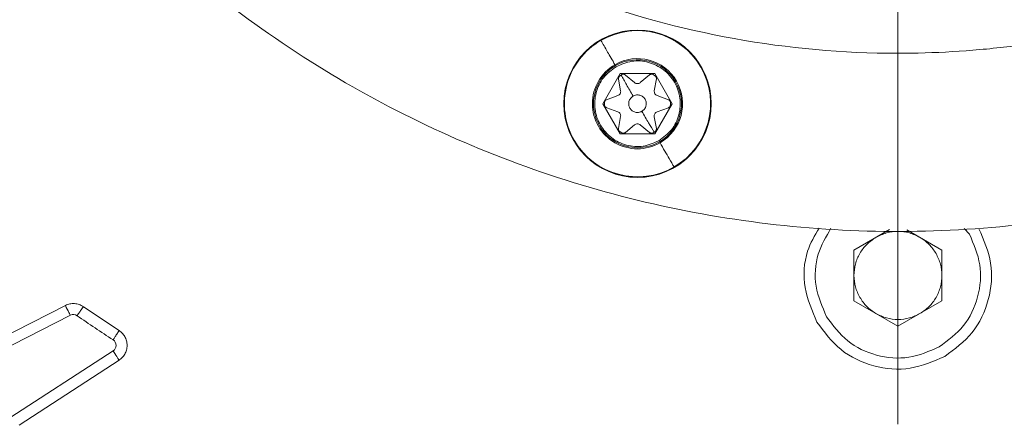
# Model space of a CAD drawing. Header units: millimetres. Extents: x 51337 to 61814, y -21781 to -12277.
# Tile 19 of 256: x 55033 to 55078, y -18363 to -18345. Entities that reach past the tile are written whole.
import ezdxf

# ---------------------------------------------------------------- set-up
doc = ezdxf.new("R2010")
doc.units = ezdxf.units.MM
doc.header["$LTSCALE"] = 0.3175
doc.linetypes.add('ACAD_ISO10W100', pattern=[18, 12, -3, 0, -3])
for name, color, linetype, lineweight in [('1轮廓实线层', 7, 'Continuous', 18), ('7标注层', 4, 'Continuous', 13), ('sub', 1, 'Continuous', 18), ('中心线', 4, 'ACAD_ISO10W100', 20), ('粗实线', 7, 'Continuous', 18)]:
    doc.layers.add(name, color=color, linetype=linetype, lineweight=lineweight)
doc.styles.add('标准汉字', font='gbenor.shx', dxfattribs={"bigfont": 'gbcbig.shx'})
doc.dimstyles.new('M1：15', dxfattribs={"dimscale": 15, "dimtxt": 3.5, "dimasz": 2.5, "dimexe": 2, "dimexo": 0, "dimgap": 0.5, "dimtad": 1, "dimdec": 4, "dimdsep": 46, "dimtxsty": '标准汉字', "dimcen": 5, "dimdle": 5, "dimclrd": 1, "dimclre": 1, "dimclrt": 256, "dimadec": 4, "dimazin": 2, "dimtfac": 1, "dimtdec": 4, "dimtmove": 0, "dimatfit": 3, "dimfxl": 1, "dimtolj": 1, "dimarcsym": 0})
doc.dimstyles.new('M1：18.5', dxfattribs={"dimscale": 18.5, "dimtxt": 3.5, "dimasz": 2.5, "dimexe": 2, "dimexo": 0, "dimgap": 1.5, "dimtad": 1, "dimdec": 4, "dimdsep": 46, "dimtxsty": '标准汉字', "dimcen": 5, "dimdle": 5, "dimclrd": 1, "dimclre": 1, "dimclrt": 256, "dimadec": 4, "dimazin": 2, "dimtfac": 1, "dimtdec": 4, "dimtmove": 2, "dimatfit": 3, "dimfxl": 1, "dimfrac": 2, "dimtolj": 1, "dimarcsym": 0})

# ---------------------------------------------------------------- blocks, each defined once
blk = doc.blocks.new('*D34')
at = {"layer": '7标注层', "color": 1, "lineweight": -2, "ltscale": 30, "transparency": 16777216}
blk.add_line((54654.412, -18378.154), (54761.153, -18359.332), dxfattribs=at)
blk.add_arc((55072.944, -18304.355), 346.601, 196.20206, 353.79794, dxfattribs=at)
at = {"layer": '7标注层', "color": 1, "lineweight": 20, "ltscale": 30, "transparency": 16777216}
for points in [[(55411.276, -18341.462), (55423.758, -18342.139), (55419.545, -18304.355)], [(54734.022, -18402.483), (54746.197, -18399.649), (54731.609, -18364.542)]]:
    blk.add_solid(points, dxfattribs=at)
at = {"layer": 'Defpoints', "color": 0, "lineweight": 20, "ltscale": 30, "transparency": 16777216}
for p in [(54794.669, -18304.355), (56512.467, -18304.355), (54654.412, -18378.154), (54935.663, -18622.61), (53093.157, -18653.445)]:
    blk.add_point(p, dxfattribs=at)
at = {"layer": '7标注层', "ltscale": 30, "transparency": 16777216, "insert": (55100.211, -18616.016), "char_height": 52.5, "attachment_point": 5, "rotation": 5, "style": '标准汉字'}
blk.add_mtext('\\A1;165%%D', dxfattribs=at)
blk = doc.blocks.new('*D36')
at = {"layer": '7标注层', "color": 1, "lineweight": -2, "ltscale": 30, "transparency": 16777216}
for p, q in [((55667.891, -17915.524), (55466.363, -18047.234)), ((55466.363, -18047.234), (55428.695, -18071.852)), ((55072.944, -18304.355), (55428.695, -18071.852)), ((55072.944, -18304.355), (54997.607, -18353.592))]:
    blk.add_line(p, q, dxfattribs=at)
at = {"layer": '7标注层', "color": 1, "lineweight": 18, "transparency": 16777216}
blk.add_solid([(55395.129, -18102.749), (55386.923, -18090.193), (55428.695, -18071.852)], dxfattribs=at)
at = {"layer": 'Defpoints', "color": 0, "lineweight": 18, "transparency": 16777216}
for p in [(55428.695, -18071.852), (55072.944, -18304.355)]:
    blk.add_point(p, dxfattribs=at)
at = {"layer": '7标注层', "transparency": 16777216, "insert": (55553.957, -17920.101), "char_height": 63, "attachment_point": 5, "rotation": 33.1669, "style": '标准汉字'}
blk.add_mtext('\\A1;R425', dxfattribs=at)

msp = doc.modelspace()

# ---------------------------------------------------------------- linework, layer by layer
at = {"layer": '1轮廓实线层', "ltscale": 30}
for points in [[(55035.32087, -18358.16515), (55035.31651, -18358.15658), (55035.30359, -18358.13123), (55035.28261, -18358.09006), (55035.25438, -18358.03466), (55035.21998, -18357.96714), (55035.18074, -18357.89013), (55035.13816, -18357.80655), (55035.09387, -18357.71963)], [(55037.53658, -18360.20667), (55037.48345, -18360.12486), (55037.43237, -18360.0462), (55037.38529, -18359.97369), (55037.34402, -18359.91015), (55037.31015, -18359.858), (55037.28499, -18359.81925), (55037.26949, -18359.79538), (55037.26426, -18359.78733)]]:
    msp.add_lwpolyline(points, dxfattribs=at)
for centre, radius, start, end in [((55072.94446, -18304.35532), 86, 45.6077801, 265.8130161), ((55061.10349, -18348.54643), 3.34311, 30, 210), ((55061.10349, -18348.54643), 3.32276, 30, 120), ((55061.10349, -18348.54643), 3.32276, 120, 210), ((55061.10349, -18348.54643), 3.34311, 210, 30), ((55061.10349, -18348.54643), 2.04923, 120, 300), ((55061.10349, -18348.54643), 1.9988, 120, 300), ((55061.10349, -18348.54643), 2.04923, 300, 120), ((55061.10349, -18348.54643), 1.9988, 300, 120), ((55061.10349, -18348.54643), 3.32276, 300, 30), ((55061.10349, -18348.54643), 3.32276, 210, 300), ((55035.45706, -18358.43245), 0.3, 55.26949, 117), ((55072.94446, -18304.35532), 65.5, 235.2694902, 236.9934162), ((55037.10087, -18359.53573), 0.3, 303, 56.993416)]:
    msp.add_arc(centre, radius, start, end, dxfattribs=at)
at = {"layer": 'sub', "color": 4, "ltscale": 30}
msp.add_arc((55072.94446, -18304.35532), 424.98931, 190, 170, dxfattribs=at)
at = {"layer": '中心线', "ltscale": 30}
msp.add_line((55072.94446, -18077.26579), (55072.94446, -18536.81118), dxfattribs=at)
at = {"layer": '粗实线', "ltscale": 30}
for p, q in [((55059.5244, -18348.54643), (55060.31394, -18347.1789)), ((55060.31299, -18347.27163), (55060.39473, -18347.22443)), ((55060.31394, -18347.1789), (55061.89303, -18347.1789)), ((55060.56202, -18347.24173), (55060.97493, -18347.5882)), ((55061.23204, -18347.5882), (55061.6498, -18347.23774)), ((55061.81224, -18347.22443), (55061.89399, -18347.27163)), ((55061.89303, -18347.1789), (55062.68257, -18348.54643)), ((55060.33791, -18347.95598), (55060.24431, -18347.42515)), ((55061.96313, -18347.4224), (55061.86837, -18347.96)), ((55059.69698, -18348.36521), (55060.20936, -18348.17864)), ((55061.99377, -18348.17723), (55062.50675, -18348.36397)), ((55060.31394, -18349.91396), (55059.5244, -18348.54643)), ((55059.60423, -18348.59363), (55059.60423, -18348.49923)), ((55059.6142, -18348.67318), (55059.60423, -18348.59363)), ((55062.68257, -18348.54643), (55061.89303, -18349.91396)), ((55062.60274, -18348.49923), (55062.60274, -18348.59363)), ((55060.21285, -18348.91551), (55059.70285, -18348.72985)), ((55060.24431, -18349.6677), (55060.33854, -18349.1332)), ((55061.86906, -18349.13688), (55061.96266, -18349.6677)), ((55062.51, -18348.72765), (55061.99762, -18348.91421)), ((55060.97493, -18349.50465), (55060.55717, -18349.85511)), ((55061.64495, -18349.85114), (55061.23204, -18349.50465)), ((55060.31299, -18349.82123), (55060.24907, -18349.7728)), ((55060.39473, -18349.86842), (55060.31299, -18349.82123)), ((55061.89303, -18349.91396), (55060.31394, -18349.91396)), ((55061.89399, -18349.82123), (55061.81224, -18349.86842)), ((55070.94446, -18355.20062), (55072.56202, -18354.26672)), ((55073.3549, -18354.28289), (55074.94446, -18355.20062)), ((55075.95781, -18354.21321), (55076.19205, -18354.48032)), ((55070.94446, -18357.51002), (55070.94446, -18355.20062)), ((55074.94446, -18355.20062), (55074.94446, -18357.51002)), ((55072.94446, -18358.66473), (55070.94446, -18357.51002)), ((55074.94446, -18357.51002), (55072.94446, -18358.66473)), ((55035.09387, -18357.71963), (55031.04469, -18359.7828)), ((55037.53658, -18358.86479), (55035.91284, -18357.77498)), ((55030.84393, -18360.44626), (55035.32087, -18358.16515)), ((55037.26426, -18359.78733), (55032.31802, -18362.99946)), ((55032.99297, -18363.15732), (55037.53658, -18360.20667))]:
    msp.add_line(p, q, dxfattribs=at)
msp.add_circle((55061.10349, -18348.54643), 3.35, dxfattribs=at)
for points, knots in [([(55120.98016, -18290.47831), (55121.47141, -18292.43207), (55122.45391, -18296.33959), (55123.01846, -18302.37191), (55122.90344, -18308.41861), (55122.04679, -18314.40998), (55120.47806, -18320.25376), (55118.21557, -18325.8661), (55115.2935, -18331.16483), (55111.75411, -18336.07283), (55107.64909, -18340.51854), (55103.03824, -18344.43718), (55097.98876, -18347.7716), (55092.57426, -18350.47324), (55086.87365, -18352.50267), (55080.97002, -18353.83038), (55074.94942, -18354.43695), (55068.8996, -18354.31361), (55062.90872, -18353.46208), (55057.06416, -18351.89483), (55051.45084, -18349.63477), (55046.15166, -18346.71427), (55041.23973, -18343.17827), (55036.80205, -18339.06939), (55032.84585, -18334.48071), (55030.71074, -18331.06378), (55029.64319, -18329.35532)], [0, 0, 0, 0, 42920.37774032, 85840.8097159, 128761.16860556, 171681.67142044, 214602.03717661, 257522.49016286, 300442.84382058, 343363.24422628, 386283.65692539, 429204.08421988, 472124.5019543, 515044.92017177, 557965.31638015, 600885.74426392, 643806.14704967, 686726.55808259, 729646.97916495, 772567.36279658, 815487.79103616, 858408.21632802, 901328.58384887, 944249.0053365, 987169.47336139, 1030089.87370311, 1030089.87370311, 1030089.87370311, 1030089.87370311]), ([(55036.65979, -18325.30429), (55038.01527, -18327.39534), (55040.72623, -18331.57745), (55046.12095, -18336.81073), (55052.28253, -18341.06382), (55059.121, -18344.14157), (55066.3897, -18345.96286), (55072.21154, -18346.3535), (55076.35176, -18346.13917), (55078.82632, -18345.86322), (55081.27997, -18345.44087), (55083.70423, -18344.87358), (55086.09062, -18344.16336), (55089.38803, -18342.96478), (55093.65139, -18340.93419), (55098.1188, -18337.98443), (55101.93901, -18334.7113), (55105.10525, -18331.34806), (55108.01853, -18327.45348), (55110.57211, -18323.02893), (55112.65131, -18318.09576), (55114.00449, -18313.17332), (55114.72485, -18308.41396), (55114.91698, -18303.92706), (55114.64798, -18299.29934), (55114.02506, -18296.23221), (55113.70906, -18294.67628)], [0, 0, 0, 0, 64290.1739269, 128580.33333939, 192870.50691441, 257160.69192036, 321450.85786345, 385741.04216557, 407196.33549721, 428651.6120516, 450106.886292, 471562.1874175, 493017.46858213, 514472.74435183, 562275.0547366, 614791.10830866, 652440.70903277, 692187.40822175, 734030.8566536, 777970.59242667, 824006.36493411, 872137.76326717, 909624.42264497, 948290.74548166, 988136.53972605, 1029161.77482252, 1029161.77482252, 1029161.77482252, 1029161.77482252]), ([(55059.44211, -18345.66883), (55059.53272, -18345.82578), (55059.69453, -18346.10605), (55059.96143, -18346.56833), (55060.07887, -18346.77174)], [0, 0, 0, 0, 60672.3680408, 108344.15387867, 108344.15387867, 108344.15387867, 108344.15387867]), ([(55060.13139, -18346.86269), (55059.92563, -18347.01524), (55059.51412, -18347.32033), (55059.17845, -18348.03327), (55059.12528, -18348.80602), (55059.37593, -18349.54384), (55059.88957, -18350.12981), (55060.58538, -18350.47014), (55061.37064, -18350.53593), (55061.84061, -18350.33208), (55062.07559, -18350.23016)], [0, 0, 0, 0, 44952.25027209, 89903.85806887, 134855.44197708, 179806.77231261, 224758.63463733, 269710.30129042, 314662.0283696, 359613.76757434, 359613.76757434, 359613.76757434, 359613.76757434]), ([(55060.07887, -18346.77174), (55060.08338, -18346.77954), (55060.09142, -18346.79349), (55060.10022, -18346.80872), (55060.10409, -18346.81543)], [0, 0, 0, 0, 60666.50557629, 108348.97756225, 108348.97756225, 108348.97756225, 108348.97756225]), ([(55062.07559, -18350.23016), (55062.28135, -18350.07762), (55062.69286, -18349.77254), (55063.02853, -18349.0596), (55063.08169, -18348.28684), (55062.83105, -18347.54902), (55062.31741, -18346.96305), (55061.62159, -18346.62271), (55060.83633, -18346.55695), (55060.36637, -18346.76078), (55060.13139, -18346.86269)], [0, 0, 0, 0, 44958.73790043, 89917.41246877, 134876.94789213, 179835.35022494, 224794.28013824, 269753.01701047, 314711.75660291, 359670.27769951, 359670.27769951, 359670.27769951, 359670.27769951]), ([(55063.99871, -18346.87487), (55063.99618, -18346.87633), (55063.99166, -18346.87895), (55063.98432, -18346.88318), (55063.98108, -18346.88504)], [0, 0, 0, 0, 60681.7094573, 108372.31945495, 108372.31945495, 108372.31945495, 108372.31945495]), ([(55060.24432, -18347.42517), (55060.24283, -18347.40802), (55060.23985, -18347.37373), (55060.25379, -18347.34226), (55060.26077, -18347.32652)], [0, 0, 0, 0, 54179.81812231, 108350.68308043, 108350.68308043, 108350.68308043, 108350.68308043]), ([(55060.26077, -18347.32652), (55060.26771, -18347.3157), (55060.28159, -18347.29405), (55060.30252, -18347.2791), (55060.31299, -18347.27163)], [0, 0, 0, 0, 54177.13879002, 108350.81135562, 108350.81135562, 108350.81135562, 108350.81135562]), ([(55060.35879, -18347.24671), (55060.43801, -18347.38796), (55060.60402, -18347.68392), (55060.80068, -18348.02284), (55060.90349, -18348.20001)], [0, 0, 0, 0, 51709.61009882, 108351.63207105, 108351.63207105, 108351.63207105, 108351.63207105]), ([(55060.39473, -18347.22443), (55060.40644, -18347.21911), (55060.42985, -18347.20845), (55060.45555, -18347.20725), (55060.4684, -18347.20666)], [0, 0, 0, 0, 54176.81919669, 108351.54880147, 108351.54880147, 108351.54880147, 108351.54880147]), ([(55060.4684, -18347.20666), (55060.4855, -18347.20849), (55060.51972, -18347.21215), (55060.54792, -18347.23187), (55060.56202, -18347.24173)], [0, 0, 0, 0, 54174.67882002, 108352.01300352, 108352.01300352, 108352.01300352, 108352.01300352]), ([(55061.64984, -18347.2378), (55061.66333, -18347.22907), (55061.6903, -18347.21161), (55061.72226, -18347.20832), (55061.73824, -18347.20667)], [0, 0, 0, 0, 54180.90980399, 108359.03526041, 108359.03526041, 108359.03526041, 108359.03526041]), ([(55061.73824, -18347.20667), (55061.75115, -18347.20725), (55061.77696, -18347.2084), (55061.80048, -18347.21909), (55061.81224, -18347.22443)], [0, 0, 0, 0, 54181.1479981, 108359.52645321, 108359.52645321, 108359.52645321, 108359.52645321]), ([(55061.89399, -18347.27163), (55061.90409, -18347.2788), (55061.92428, -18347.29315), (55061.93799, -18347.31379), (55061.94484, -18347.32411)], [0, 0, 0, 0, 54180.16160956, 108360.49264343, 108360.49264343, 108360.49264343, 108360.49264343]), ([(55061.94484, -18347.32411), (55061.9521, -18347.33971), (55061.96662, -18347.3709), (55061.96429, -18347.40523), (55061.96312, -18347.4224)], [0, 0, 0, 0, 54183.37655294, 108360.76496699, 108360.76496699, 108360.76496699, 108360.76496699]), ([(55060.97493, -18347.5882), (55060.99429, -18347.60136), (55061.03302, -18347.62767), (55061.10349, -18347.63865), (55061.17395, -18347.62767), (55061.21268, -18347.60136), (55061.23204, -18347.5882)], [0, 0, 0, 0, 48028.90456891, 96062.26069775, 144095.57718734, 192124.42946413, 192124.42946413, 192124.42946413, 192124.42946413]), ([(55060.20936, -18348.17864), (55060.23044, -18348.16846), (55060.2726, -18348.14809), (55060.31732, -18348.09254), (55060.34306, -18348.02603), (55060.33963, -18347.97933), (55060.33791, -18347.95598)], [0, 0, 0, 0, 48025.15344865, 96055.40730246, 144081.86407749, 192117.31272066, 192117.31272066, 192117.31272066, 192117.31272066]), ([(55060.75708, -18348.74642), (55060.73608, -18348.69802), (55060.69408, -18348.60123), (55060.70808, -18348.44048), (55060.77633, -18348.29426), (55060.8611, -18348.23143), (55060.90349, -18348.20001)], [0, 0, 0, 0, 48030.67361626, 96059.43054328, 144091.30555839, 192122.29027204, 192122.29027204, 192122.29027204, 192122.29027204]), ([(55060.90349, -18348.20001), (55060.95189, -18348.17902), (55061.04869, -18348.13702), (55061.20944, -18348.15102), (55061.35566, -18348.21927), (55061.41848, -18348.30404), (55061.4499, -18348.34643)], [0, 0, 0, 0, 48030.59246293, 96062.19836934, 144092.89768443, 192125.75398022, 192125.75398022, 192125.75398022, 192125.75398022]), ([(55061.86839, -18347.96), (55061.86712, -18347.98269), (55061.86458, -18348.02805), (55061.88984, -18348.09242), (55061.93294, -18348.14647), (55061.9735, -18348.16696), (55061.99378, -18348.1772)], [0, 0, 0, 0, 48038.07204499, 96068.90764939, 144100.97023489, 192133.96462427, 192133.96462427, 192133.96462427, 192133.96462427]), ([(55059.60423, -18348.49924), (55059.60548, -18348.48638), (55059.60798, -18348.46067), (55059.61989, -18348.43774), (55059.62584, -18348.42627)], [0, 0, 0, 0, 54173.84941627, 108348.39074243, 108348.39074243, 108348.39074243, 108348.39074243]), ([(55059.70285, -18348.72985), (55059.68726, -18348.72257), (55059.65607, -18348.70801), (55059.63579, -18348.68019), (55059.62565, -18348.66628)], [0, 0, 0, 0, 54169.76895435, 108348.97264804, 108348.97264804, 108348.97264804, 108348.97264804]), ([(55059.62584, -18348.42627), (55059.63526, -18348.41325), (55059.65409, -18348.38721), (55059.6827, -18348.37258), (55059.697, -18348.36527)], [0, 0, 0, 0, 54179.83696073, 108348.5408318, 108348.5408318, 108348.5408318, 108348.5408318]), ([(55061.4499, -18348.34643), (55061.4709, -18348.39483), (55061.5129, -18348.49163), (55061.4989, -18348.65238), (55061.43065, -18348.7986), (55061.34587, -18348.86143), (55061.30349, -18348.89284)], [0, 0, 0, 0, 48032.55115091, 96063.18540374, 144096.93629031, 192129.80456513, 192129.80456513, 192129.80456513, 192129.80456513]), ([(55062.50674, -18348.36399), (55062.52219, -18348.37156), (55062.55309, -18348.3867), (55062.57284, -18348.41487), (55062.58272, -18348.42895)], [0, 0, 0, 0, 54186.25754923, 108365.65054114, 108365.65054114, 108365.65054114, 108365.65054114]), ([(55062.58115, -18348.66655), (55062.57174, -18348.67958), (55062.5529, -18348.70563), (55062.52428, -18348.72027), (55062.50997, -18348.72759)], [0, 0, 0, 0, 54184.8698515, 108366.08507824, 108366.08507824, 108366.08507824, 108366.08507824]), ([(55062.60274, -18348.59363), (55062.6015, -18348.60647), (55062.599, -18348.63217), (55062.5871, -18348.65509), (55062.58115, -18348.66655)], [0, 0, 0, 0, 54175.54341313, 108366.28212663, 108366.28212663, 108366.28212663, 108366.28212663]), ([(55062.58272, -18348.42895), (55062.58823, -18348.44005), (55062.59925, -18348.46223), (55062.60158, -18348.4869), (55062.60274, -18348.49923)], [0, 0, 0, 0, 54184.81010103, 108366.06300177, 108366.06300177, 108366.06300177, 108366.06300177]), ([(55060.31416, -18349.00214), (55060.30099, -18348.98337), (55060.27464, -18348.94581), (55060.23345, -18348.92562), (55060.21285, -18348.91552)], [0, 0, 0, 0, 54171.51337618, 108352.88586935, 108352.88586935, 108352.88586935, 108352.88586935]), ([(55060.33853, -18349.1332), (55060.34008, -18349.11031), (55060.3432, -18349.06454), (55060.32384, -18349.02294), (55060.31416, -18349.00214)], [0, 0, 0, 0, 54168.00475493, 108353.44226324, 108353.44226324, 108353.44226324, 108353.44226324]), ([(55061.30349, -18348.89284), (55061.25509, -18348.91385), (55061.15829, -18348.95585), (55060.99754, -18348.94183), (55060.85132, -18348.87359), (55060.78849, -18348.78881), (55060.75708, -18348.74642)], [0, 0, 0, 0, 48031.75494529, 96063.38431207, 144093.78506443, 192126.34089544, 192126.34089544, 192126.34089544, 192126.34089544]), ([(55061.30349, -18348.89284), (55061.40742, -18349.07379), (55061.60259, -18349.41358), (55061.77587, -18349.70499), (55061.85687, -18349.84121)], [0, 0, 0, 0, 57707.41294554, 108359.5440936, 108359.5440936, 108359.5440936, 108359.5440936]), ([(55061.99762, -18348.91421), (55061.97654, -18348.9244), (55061.93439, -18348.94478), (55061.88965, -18349.00032), (55061.86392, -18349.06683), (55061.86735, -18349.11353), (55061.86906, -18349.13688)], [0, 0, 0, 0, 48035.86818787, 96063.80503255, 144105.58781805, 192136.34774214, 192136.34774214, 192136.34774214, 192136.34774214]), ([(55061.23204, -18349.50465), (55061.21268, -18349.4915), (55061.17395, -18349.46519), (55061.10349, -18349.4542), (55061.03302, -18349.46519), (55060.99429, -18349.4915), (55060.97493, -18349.50465)], [0, 0, 0, 0, 48030.09187755, 96064.63303771, 144099.17419788, 192129.23121315, 192129.23121315, 192129.23121315, 192129.23121315]), ([(55060.26077, -18349.76633), (55060.25379, -18349.7506), (55060.23985, -18349.71913), (55060.24283, -18349.68485), (55060.24431, -18349.6677)], [0, 0, 0, 0, 54180.05079435, 108353.83794058, 108353.83794058, 108353.83794058, 108353.83794058]), ([(55060.46873, -18349.88618), (55060.45582, -18349.88561), (55060.43001, -18349.88446), (55060.40649, -18349.87377), (55060.39473, -18349.86842)], [0, 0, 0, 0, 54178.92983203, 108355.14662421, 108355.14662421, 108355.14662421, 108355.14662421]), ([(55060.55713, -18349.85505), (55060.54365, -18349.86379), (55060.51667, -18349.88125), (55060.48471, -18349.88454), (55060.46873, -18349.88618)], [0, 0, 0, 0, 54179.18484963, 108355.59099181, 108355.59099181, 108355.59099181, 108355.59099181]), ([(55061.73858, -18349.8862), (55061.72147, -18349.88437), (55061.68726, -18349.8807), (55061.65905, -18349.86099), (55061.64495, -18349.85114)], [0, 0, 0, 0, 54183.9499263, 108362.59677481, 108362.59677481, 108362.59677481, 108362.59677481]), ([(55061.81224, -18349.86842), (55061.80054, -18349.87375), (55061.77712, -18349.88441), (55061.75143, -18349.8856), (55061.73858, -18349.8862)], [0, 0, 0, 0, 54182.57750528, 108363.12551233, 108363.12551233, 108363.12551233, 108363.12551233]), ([(55061.9493, -18349.76043), (55061.9422, -18349.7725), (55061.92801, -18349.79662), (55061.90533, -18349.81303), (55061.89399, -18349.82123)], [0, 0, 0, 0, 54178.77836869, 108363.86028477, 108363.86028477, 108363.86028477, 108363.86028477]), ([(55061.96266, -18349.6677), (55061.96414, -18349.68369), (55061.96712, -18349.71567), (55061.95524, -18349.74551), (55061.9493, -18349.76043)], [0, 0, 0, 0, 54177.32149681, 108363.93871456, 108363.93871456, 108363.93871456, 108363.93871456]), ([(55058.22589, -18350.20781), (55058.22184, -18350.21015), (55058.2146, -18350.21434), (55058.2102, -18350.21687), (55058.20827, -18350.21799)], [0, 0, 0, 0, 60671.50127356, 108342.48079101, 108342.48079101, 108342.48079101, 108342.48079101]), ([(55062.10288, -18350.27744), (55062.1078, -18350.28596), (55062.11659, -18350.30118), (55062.12458, -18350.31502), (55062.1281, -18350.32112)], [0, 0, 0, 0, 60654.31065231, 108365.72612815, 108365.72612815, 108365.72612815, 108365.72612815]), ([(55062.1281, -18350.32112), (55062.27612, -18350.57748), (55062.54042, -18351.03527), (55062.69629, -18351.30524), (55062.76487, -18351.42403)], [0, 0, 0, 0, 60685.99270266, 108366.49273346, 108366.49273346, 108366.49273346, 108366.49273346]), ([(55069.35902, -18354.20141), (55069.16121, -18354.54275), (55068.68428, -18355.36578), (55068.60712, -18356.94606), (55069.04494, -18357.9689), (55069.26385, -18358.48032)], [0, 0, 0, 0, 39976.85124575, 96390.1525621, 152803.74338531, 152803.74338531, 152803.74338531, 152803.74338531]), ([(55069.69686, -18358.23033), (55069.50258, -18357.77862), (55069.11401, -18356.87519), (55069.20304, -18355.39238), (55069.67681, -18354.59071), (55069.90035, -18354.21245)], [0, 0, 0, 0, 52815.06988142, 105630.23445793, 152811.6240305, 152811.6240305, 152811.6240305, 152811.6240305]), ([(55071.94446, -18354.62328), (55072.10231, -18354.54738), (55072.418, -18354.39558), (55072.94446, -18354.3352), (55073.47092, -18354.39558), (55073.78661, -18354.54738), (55073.94446, -18354.62328)], [0, 0, 0, 0, 48065.27802513, 96130.22171198, 144195.08039462, 192260.35841975, 192260.35841975, 192260.35841975, 192260.35841975]), ([(55076.19205, -18354.48032), (55076.38893, -18354.93406), (55076.78269, -18355.84154), (55076.65146, -18357.34861), (55076.01157, -18358.71938), (55075.21683, -18359.3084), (55074.81946, -18359.60292)], [0, 0, 0, 0, 48073.62545848, 96146.88334458, 144219.71235362, 192293.05437293, 192293.05437293, 192293.05437293, 192293.05437293]), ([(55075.06946, -18360.03593), (55075.51981, -18359.70215), (55076.42052, -18359.03459), (55077.14572, -18357.48105), (55077.29445, -18355.77304), (55076.84819, -18354.74456), (55076.62507, -18354.23032)], [0, 0, 0, 0, 48075.05742568, 96150.11029299, 144225.07756235, 192300.29154718, 192300.29154718, 192300.29154718, 192300.29154718]), ([(55070.94446, -18356.35533), (55070.95766, -18356.18068), (55070.98405, -18355.83138), (55071.19498, -18355.34526), (55071.5105, -18354.91953), (55071.79981, -18354.72203), (55071.94446, -18354.62328)], [0, 0, 0, 0, 48062.81461663, 96123.42788325, 144185.66492228, 192246.71573581, 192246.71573581, 192246.71573581, 192246.71573581]), ([(55073.94446, -18354.62328), (55074.09056, -18354.72119), (55074.38277, -18354.91701), (55074.5786, -18355.20922), (55074.67651, -18355.35533)], [0, 0, 0, 0, 54220.85735019, 108443.05296001, 108443.05296001, 108443.05296001, 108443.05296001]), ([(55074.67651, -18355.35533), (55074.75408, -18355.51317), (55074.90923, -18355.82887), (55074.93271, -18356.17984), (55074.94446, -18356.35533)], [0, 0, 0, 0, 54222.37620866, 108447.18635714, 108447.18635714, 108447.18635714, 108447.18635714]), ([(55071.21241, -18357.35532), (55071.13484, -18357.19747), (55070.97969, -18356.88178), (55070.9562, -18356.53081), (55070.94446, -18356.35533)], [0, 0, 0, 0, 54212.93415052, 108426.81738784, 108426.81738784, 108426.81738784, 108426.81738784]), ([(55074.94446, -18356.35533), (55074.93126, -18356.52998), (55074.90487, -18356.87927), (55074.69394, -18357.36539), (55074.37841, -18357.79112), (55074.08911, -18357.98863), (55073.94446, -18358.08738)], [0, 0, 0, 0, 48071.3740814, 96141.95061667, 144214.11844439, 192285.93500941, 192285.93500941, 192285.93500941, 192285.93500941]), ([(55035.91284, -18357.77498), (55035.85084, -18357.73851), (55035.72647, -18357.66536), (55035.51198, -18357.62622), (55035.29362, -18357.63548), (55035.16059, -18357.69153), (55035.09387, -18357.71963)], [0, 0, 0, 0, 47819.34409504, 95928.46970677, 143759.77669765, 191878.19830834, 191878.19830834, 191878.19830834, 191878.19830834]), ([(55071.94446, -18358.08738), (55071.79836, -18357.98946), (55071.50615, -18357.79363), (55071.31032, -18357.50142), (55071.21241, -18357.35532)], [0, 0, 0, 0, 54215.27742392, 108430.95100105, 108430.95100105, 108430.95100105, 108430.95100105]), ([(55035.91284, -18357.77498), (55035.86948, -18357.83753), (55035.78655, -18357.95715), (55035.69478, -18358.08953), (55035.63857, -18358.17063), (55035.63158, -18358.1807), (55035.62798, -18358.18589)], [0, 0, 0, 0, 55604.8083935, 106344.81189459, 147755.43513199, 191880.96337224, 191880.96337224, 191880.96337224, 191880.96337224]), ([(55071.94446, -18358.08738), (55072.10231, -18358.16327), (55072.418, -18358.31506), (55072.94446, -18358.37545), (55073.47091, -18358.31506), (55073.78661, -18358.16327), (55073.94446, -18358.08738)], [0, 0, 0, 0, 48067.3097956, 96134.8102319, 144202.22565948, 192269.53545508, 192269.53545508, 192269.53545508, 192269.53545508]), ([(55069.26385, -18358.48032), (55069.59763, -18358.93068), (55070.26519, -18359.83138), (55071.81873, -18360.55659), (55073.52674, -18360.70531), (55074.55522, -18360.25906), (55075.06946, -18360.03593)], [0, 0, 0, 0, 48062.32848508, 96124.71438247, 144187.06104032, 192249.39606625, 192249.39606625, 192249.39606625, 192249.39606625]), ([(55074.81946, -18359.60292), (55074.36572, -18359.7998), (55073.45824, -18360.19355), (55071.95117, -18360.06233), (55070.5804, -18359.42243), (55069.99138, -18358.62769), (55069.69686, -18358.23033)], [0, 0, 0, 0, 48065.19748275, 96130.36900539, 144195.7202106, 192260.59315974, 192260.59315974, 192260.59315974, 192260.59315974]), ([(55037.53658, -18358.86479), (55037.50233, -18358.91754), (55037.44964, -18358.99868), (55037.38624, -18359.09634), (55037.34263, -18359.1635), (55037.30746, -18359.21764), (55037.27353, -18359.26992), (55037.26793, -18359.27855), (55037.26429, -18359.28415)], [0, 0, 0, 0, 65988.84754629, 101509.66509806, 137793.41295682, 174064.9874308, 209598.79161772, 275572.21797854, 275572.21797854, 275572.21797854, 275572.21797854]), ([(55037.53658, -18360.20667), (55037.58635, -18360.16955), (55037.68595, -18360.09527), (55037.80183, -18359.93646), (55037.88302, -18359.74827), (55037.90975, -18359.53594), (55037.88309, -18359.32343), (55037.80195, -18359.13529), (55037.68609, -18358.97622), (55037.58644, -18358.90195), (55037.53658, -18358.86479)], [0, 0, 0, 0, 41929.53377171, 83917.69881936, 131706.5180809, 179618.74085986, 227406.19986092, 275319.43470478, 317255.90838168, 359251.49031562, 359251.49031562, 359251.49031562, 359251.49031562])]:
    msp.add_open_spline(points, degree=3, knots=knots, dxfattribs=at)

# ---------------------------------------------------------------- dimensions: what is measured, and where the dimension line sits
at = {"layer": '7标注层', "ltscale": 30}
dim = msp.add_radius_dim(center=(55072.94446, -18304.35532), mpoint=(55428.69482, -18071.85243), dimstyle='M1：18.5', override={"dimscale": 18, "dimdec": 1, "dimpost": 'R<>', "dimsah": 1, "dimtmove": 0}, dxfattribs=at)
dim.commit()
dim.dimension.update_dxf_attribs({"geometry": '*D36', "text_midpoint": (55488.11995, -18031.54569), "dimtype": 164})
dim = msp.add_angular_dim_2l(base=(54935.66285, -18622.60987), line1=((54654.41169, -18378.15394), (53093.15683, -18653.44529)), line2=((56512.46664, -18304.35532), (54794.66887, -18304.35532)), text='165%%D', dimstyle='M1：15', override={"dimtad": 1, "dimtih": 0, "dimtoh": 0, "dimsah": 1, "dimtzin": 8}, dxfattribs=at)
dim.commit()
dim.dimension.update_dxf_attribs({"geometry": '*D34', "text_midpoint": (55100.21121, -18616.01575)})

doc.saveas('drawing.dxf')
